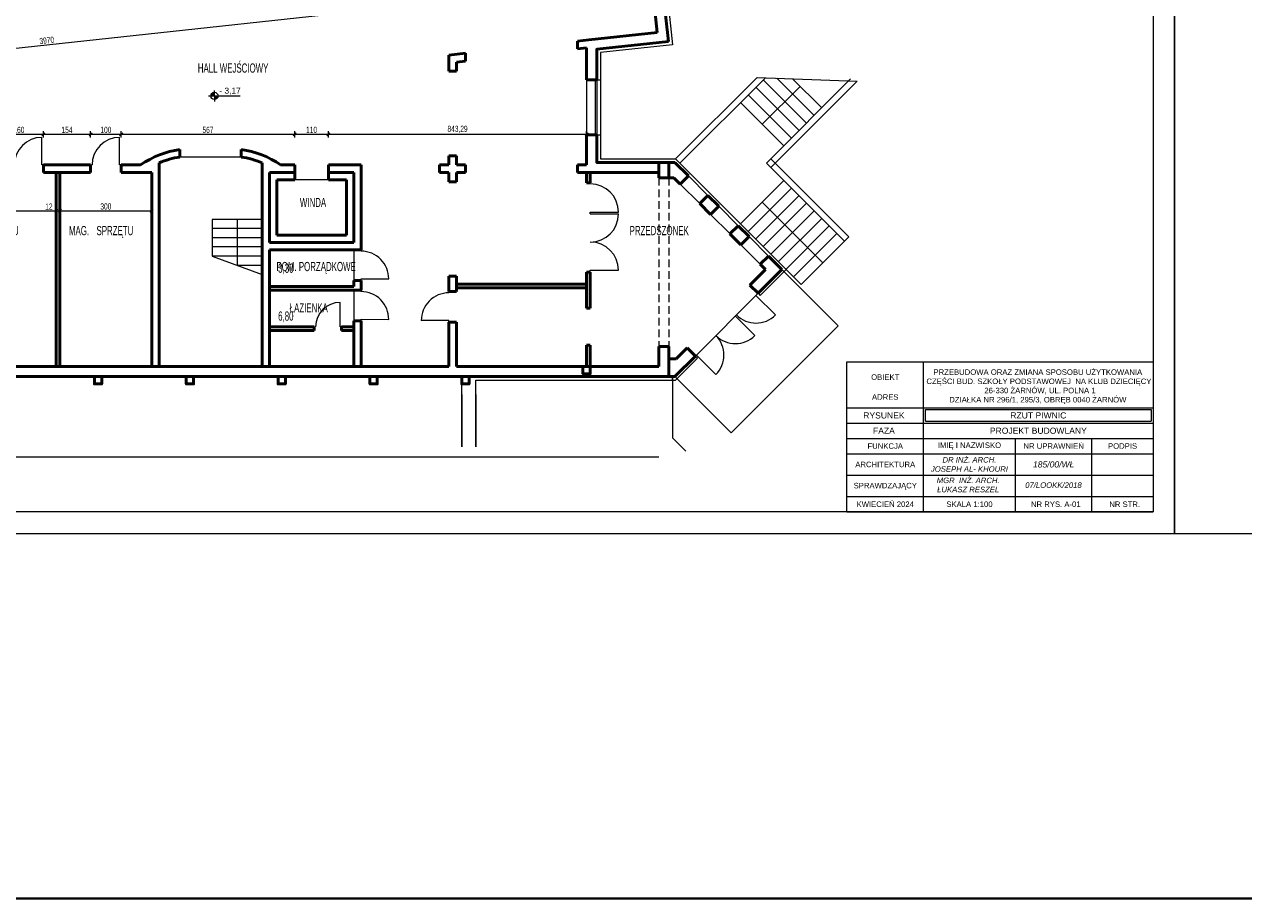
# Model space of a CAD drawing. Header units: millimetres. Extents: x 72202 to 304796, y 21658 to 519946.
# Tile 100 of 139: x 203697 to 207679, y 219413 to 222268. Entities that reach past the tile are written whole.
import ezdxf

# ---------------------------------------------------------------- set-up
doc = ezdxf.new("R2010")
doc.units = ezdxf.units.MM
doc.linetypes.add('DASHED', pattern=[19.05, 12.7, -6.35])
doc.layers.get('0').update_dxf_attribs({"color": 253})
doc.layers.get('Defpoints').update_dxf_attribs({"color": 253})
for name, color, linetype, lineweight in [('linia - gruba - projektowana', 253, 'Continuous', 50), ('LINIA CIENKA', 7, 'Continuous', 13), ('LINIA WYMIAROWANIE', 253, 'Continuous', 9), ('OPISY', 253, 'Continuous', 9)]:
    doc.layers.add(name, color=color, linetype=linetype, lineweight=lineweight)
doc.layers.add('LINIA-NIE DRUKOWAĆ', color=253, linetype='Continuous', lineweight=20, plot=False)
doc.styles.add('simplex', font='arial.ttf')
doc.styles.get("Standard").update_dxf_attribs({"font": 'ARIALN.TTF', "width": 0.75})
doc.dimstyles.new('sebek100', dxfattribs={"dimtxt": 17, "dimasz": 10, "dimexe": 10, "dimexo": 20, "dimgap": 4, "dimtad": 1, "dimrnd": 0.5, "dimtxsty": 'Standard', "dimblk": 'OBLIQUE', "dimcen": 8, "dimclre": 1, "dimazin": 0, "dimtm": 1e-09, "dimtfac": 1, "dimtix": 1, "dimtmove": 1, "dimatfit": 3, "dimldrblk": 'zas', "dimfxl": 10, "dimfxlon": 1, "dimtolj": 2, "dimlwd": -1, "dimlwe": -1, "dimarcsym": 0})

# ---------------------------------------------------------------- blocks, each defined once
blk = doc.blocks.new('_Oblique')
at = {"color": 0, "linetype": 'ByBlock', "lineweight": -2}
blk.add_line((-0.5, -0.5), (0.5, 0.5), dxfattribs=at)
blk = doc.blocks.new('*D270')
at = {"layer": 'Defpoints', "color": 0, "lineweight": -3, "ltscale": 4, "transparency": 16777216}
for p in [(203349.3, 221753.4), (203800.8, 221750.4), (203800.8, 221658.8)]:
    blk.add_point(p, dxfattribs=at)
at = {"layer": 'LINIA WYMIAROWANIE', "ltscale": 4, "transparency": 16777216}
for p, q in [((203349.3, 221668.8), (203349.3, 221648.8)), ((203800.8, 221668.8), (203800.8, 221648.8))]:
    blk.add_line(p, q, dxfattribs=at)
at = {"layer": 'LINIA WYMIAROWANIE', "color": 0, "ltscale": 4, "transparency": 16777216}
blk.add_line((203349.3, 221658.8), (203800.8, 221658.8), dxfattribs=at)
at = {"layer": 'LINIA WYMIAROWANIE', "color": 0, "ltscale": 4, "transparency": 16777216, "xscale": 10, "yscale": 10, "zscale": 10, "rotation": 180}
blk.add_blockref('_Oblique', (203349.3, 221658.8), dxfattribs=at)
at = {"layer": 'LINIA WYMIAROWANIE', "color": 0, "ltscale": 4, "transparency": 16777216, "xscale": 10, "yscale": 10, "zscale": 10}
blk.add_blockref('_Oblique', (203800.8, 221658.8), dxfattribs=at)
at = {"layer": 'LINIA WYMIAROWANIE', "color": 0, "lineweight": -3, "ltscale": 4, "transparency": 16777216, "insert": (203575, 221674.9), "char_height": 20, "attachment_point": 5, "bg_fill": 3, "box_fill_scale": 1.1, "bg_fill_color": 256, "bg_fill_true_color": 13158600, "bg_fill_transparency": 0}
blk.add_mtext('\\A2;451,5', dxfattribs=at)
blk = doc.blocks.new('zas')
blk = doc.blocks.new('*D271')
at = {"layer": 'Defpoints', "color": 0, "lineweight": -3, "ltscale": 4, "transparency": 16777216}
for p in [(203800.8, 221750.4), (203812.8, 221760.3), (203812.8, 221658.8)]:
    blk.add_point(p, dxfattribs=at)
at = {"layer": 'LINIA WYMIAROWANIE', "color": 0, "ltscale": 4, "transparency": 16777216}
for p, q in [((203764.6, 221658.8), (203800.8, 221658.8)), ((203800.8, 221658.8), (203812.8, 221658.8))]:
    blk.add_line(p, q, dxfattribs=at)
at = {"layer": 'LINIA WYMIAROWANIE', "ltscale": 4, "transparency": 16777216}
for p, q in [((203800.8, 221668.8), (203800.8, 221648.8)), ((203812.8, 221668.8), (203812.8, 221648.8))]:
    blk.add_line(p, q, dxfattribs=at)
at = {"layer": 'LINIA WYMIAROWANIE', "color": 0, "lineweight": -3, "ltscale": 4, "transparency": 16777216, "insert": (203776.8, 221672.9), "char_height": 20, "attachment_point": 5, "bg_fill": 3, "box_fill_scale": 1.1, "bg_fill_color": 256, "bg_fill_true_color": 13158600, "bg_fill_transparency": 0}
blk.add_mtext('\\A2;12', dxfattribs=at)
at = {"layer": 'LINIA WYMIAROWANIE', "color": 0, "ltscale": 4, "transparency": 16777216, "xscale": 10, "yscale": 10, "zscale": 10, "rotation": 180}
blk.add_blockref('_Oblique', (203800.8, 221658.8), dxfattribs=at)
at = {"layer": 'LINIA WYMIAROWANIE', "color": 0, "ltscale": 4, "transparency": 16777216, "xscale": 10, "yscale": 10, "zscale": 10}
blk.add_blockref('_Oblique', (203812.8, 221658.8), dxfattribs=at)
blk = doc.blocks.new('*D272')
at = {"layer": 'Defpoints', "color": 0, "lineweight": -3, "ltscale": 4, "transparency": 16777216}
for p in [(203812.8, 221760.3), (204112.8, 221757.5), (204112.8, 221658.8)]:
    blk.add_point(p, dxfattribs=at)
at = {"layer": 'LINIA WYMIAROWANIE', "ltscale": 4, "transparency": 16777216}
for p, q in [((203812.8, 221668.8), (203812.8, 221648.8)), ((204112.8, 221668.8), (204112.8, 221648.8))]:
    blk.add_line(p, q, dxfattribs=at)
at = {"layer": 'LINIA WYMIAROWANIE', "color": 0, "ltscale": 4, "transparency": 16777216}
blk.add_line((203812.8, 221658.8), (204112.8, 221658.8), dxfattribs=at)
at = {"layer": 'LINIA WYMIAROWANIE', "color": 0, "ltscale": 4, "transparency": 16777216, "xscale": 10, "yscale": 10, "zscale": 10, "rotation": 180}
blk.add_blockref('_Oblique', (203812.8, 221658.8), dxfattribs=at)
at = {"layer": 'LINIA WYMIAROWANIE', "color": 0, "ltscale": 4, "transparency": 16777216, "xscale": 10, "yscale": 10, "zscale": 10}
blk.add_blockref('_Oblique', (204112.8, 221658.8), dxfattribs=at)
at = {"layer": 'LINIA WYMIAROWANIE', "color": 0, "lineweight": -3, "ltscale": 4, "transparency": 16777216, "insert": (203962.8, 221673.1), "char_height": 20, "attachment_point": 5, "bg_fill": 3, "box_fill_scale": 1.1, "bg_fill_color": 256, "bg_fill_true_color": 13158600, "bg_fill_transparency": 0}
blk.add_mtext('\\A2;300', dxfattribs=at)
blk = doc.blocks.new('*D279')
at = {"layer": 'Defpoints', "color": 0, "lineweight": -3, "ltscale": 4, "transparency": 16777216}
for p in [(203758.8, 221908.8), (203598.8, 221796.3), (203758.8, 221796.3)]:
    blk.add_point(p, dxfattribs=at)
at = {"layer": 'LINIA WYMIAROWANIE', "ltscale": 4, "transparency": 16777216}
for p, q in [((203598.8, 221898.8), (203598.8, 221918.8)), ((203758.8, 221898.8), (203758.8, 221918.8))]:
    blk.add_line(p, q, dxfattribs=at)
at = {"layer": 'LINIA WYMIAROWANIE', "color": 0, "ltscale": 4, "transparency": 16777216}
blk.add_line((203598.8, 221908.8), (203758.8, 221908.8), dxfattribs=at)
at = {"layer": 'LINIA WYMIAROWANIE', "color": 0, "ltscale": 4, "transparency": 16777216, "xscale": 10, "yscale": 10, "zscale": 10, "rotation": 180}
blk.add_blockref('_Oblique', (203598.8, 221908.8), dxfattribs=at)
at = {"layer": 'LINIA WYMIAROWANIE', "color": 0, "ltscale": 4, "transparency": 16777216, "xscale": 10, "yscale": 10, "zscale": 10}
blk.add_blockref('_Oblique', (203758.8, 221908.8), dxfattribs=at)
at = {"layer": 'LINIA WYMIAROWANIE', "color": 0, "lineweight": -3, "ltscale": 4, "transparency": 16777216, "insert": (203678.8, 221923.1), "char_height": 20, "attachment_point": 5, "bg_fill": 3, "box_fill_scale": 1.1, "bg_fill_color": 256, "bg_fill_true_color": 13158600, "bg_fill_transparency": 0}
blk.add_mtext('\\A2;160', dxfattribs=at)
blk = doc.blocks.new('*D280')
at = {"layer": 'Defpoints', "color": 0, "lineweight": -3, "ltscale": 4, "transparency": 16777216}
for p in [(203912.8, 221908.8), (203758.8, 221796.3), (203912.8, 221796.3)]:
    blk.add_point(p, dxfattribs=at)
at = {"layer": 'LINIA WYMIAROWANIE', "ltscale": 4, "transparency": 16777216}
for p, q in [((203758.8, 221898.8), (203758.8, 221918.8)), ((203912.8, 221898.8), (203912.8, 221918.8))]:
    blk.add_line(p, q, dxfattribs=at)
at = {"layer": 'LINIA WYMIAROWANIE', "color": 0, "ltscale": 4, "transparency": 16777216}
blk.add_line((203758.8, 221908.8), (203912.8, 221908.8), dxfattribs=at)
at = {"layer": 'LINIA WYMIAROWANIE', "color": 0, "ltscale": 4, "transparency": 16777216, "xscale": 10, "yscale": 10, "zscale": 10, "rotation": 180}
blk.add_blockref('_Oblique', (203758.8, 221908.8), dxfattribs=at)
at = {"layer": 'LINIA WYMIAROWANIE', "color": 0, "ltscale": 4, "transparency": 16777216, "xscale": 10, "yscale": 10, "zscale": 10}
blk.add_blockref('_Oblique', (203912.8, 221908.8), dxfattribs=at)
at = {"layer": 'LINIA WYMIAROWANIE', "color": 0, "lineweight": -3, "ltscale": 4, "transparency": 16777216, "insert": (203835.8, 221923.1), "char_height": 20, "attachment_point": 5, "bg_fill": 3, "box_fill_scale": 1.1, "bg_fill_color": 256, "bg_fill_true_color": 13158600, "bg_fill_transparency": 0}
blk.add_mtext('\\A2;154', dxfattribs=at)
blk = doc.blocks.new('*D281')
at = {"layer": 'Defpoints', "color": 0, "lineweight": -3, "ltscale": 4, "transparency": 16777216}
for p in [(204012.8, 221908.8), (203912.8, 221796.3), (204012.8, 221796.3)]:
    blk.add_point(p, dxfattribs=at)
at = {"layer": 'LINIA WYMIAROWANIE', "ltscale": 4, "transparency": 16777216}
for p, q in [((203912.8, 221898.8), (203912.8, 221918.8)), ((204012.8, 221898.8), (204012.8, 221918.8))]:
    blk.add_line(p, q, dxfattribs=at)
at = {"layer": 'LINIA WYMIAROWANIE', "color": 0, "ltscale": 4, "transparency": 16777216}
blk.add_line((203912.8, 221908.8), (204012.8, 221908.8), dxfattribs=at)
at = {"layer": 'LINIA WYMIAROWANIE', "color": 0, "ltscale": 4, "transparency": 16777216, "xscale": 10, "yscale": 10, "zscale": 10, "rotation": 180}
blk.add_blockref('_Oblique', (203912.8, 221908.8), dxfattribs=at)
at = {"layer": 'LINIA WYMIAROWANIE', "color": 0, "ltscale": 4, "transparency": 16777216, "xscale": 10, "yscale": 10, "zscale": 10}
blk.add_blockref('_Oblique', (204012.8, 221908.8), dxfattribs=at)
at = {"layer": 'LINIA WYMIAROWANIE', "color": 0, "lineweight": -3, "ltscale": 4, "transparency": 16777216, "insert": (203962.8, 221923.1), "char_height": 20, "attachment_point": 5, "bg_fill": 3, "box_fill_scale": 1.1, "bg_fill_color": 256, "bg_fill_true_color": 13158600, "bg_fill_transparency": 0}
blk.add_mtext('\\A2;100', dxfattribs=at)
blk = doc.blocks.new('*D282')
at = {"layer": 'Defpoints', "color": 0, "lineweight": -3, "ltscale": 4, "transparency": 16777216}
for p in [(204579.8, 221908.8), (204012.8, 221796.3), (204579.8, 221797.6)]:
    blk.add_point(p, dxfattribs=at)
at = {"layer": 'LINIA WYMIAROWANIE', "ltscale": 4, "transparency": 16777216}
for p, q in [((204012.8, 221898.8), (204012.8, 221918.8)), ((204579.8, 221898.8), (204579.8, 221918.8))]:
    blk.add_line(p, q, dxfattribs=at)
at = {"layer": 'LINIA WYMIAROWANIE', "color": 0, "ltscale": 4, "transparency": 16777216}
blk.add_line((204012.8, 221908.8), (204579.8, 221908.8), dxfattribs=at)
at = {"layer": 'LINIA WYMIAROWANIE', "color": 0, "ltscale": 4, "transparency": 16777216, "xscale": 10, "yscale": 10, "zscale": 10, "rotation": 180}
blk.add_blockref('_Oblique', (204012.8, 221908.8), dxfattribs=at)
at = {"layer": 'LINIA WYMIAROWANIE', "color": 0, "ltscale": 4, "transparency": 16777216, "xscale": 10, "yscale": 10, "zscale": 10}
blk.add_blockref('_Oblique', (204579.8, 221908.8), dxfattribs=at)
at = {"layer": 'LINIA WYMIAROWANIE', "color": 0, "lineweight": -3, "ltscale": 4, "transparency": 16777216, "insert": (204296.3, 221923.1), "char_height": 20, "attachment_point": 5, "bg_fill": 3, "box_fill_scale": 1.1, "bg_fill_color": 256, "bg_fill_true_color": 13158600, "bg_fill_transparency": 0}
blk.add_mtext('\\A2;567', dxfattribs=at)
blk = doc.blocks.new('*D283')
at = {"layer": 'Defpoints', "color": 0, "lineweight": -3, "ltscale": 4, "transparency": 16777216}
for p in [(204689.8, 221908.8), (204689.8, 221808.8), (204579.8, 221797.6)]:
    blk.add_point(p, dxfattribs=at)
at = {"layer": 'LINIA WYMIAROWANIE', "ltscale": 4, "transparency": 16777216}
for p, q in [((204579.8, 221898.8), (204579.8, 221918.8)), ((204689.8, 221898.8), (204689.8, 221918.8))]:
    blk.add_line(p, q, dxfattribs=at)
at = {"layer": 'LINIA WYMIAROWANIE', "color": 0, "ltscale": 4, "transparency": 16777216}
blk.add_line((204579.8, 221908.8), (204689.8, 221908.8), dxfattribs=at)
at = {"layer": 'LINIA WYMIAROWANIE', "color": 0, "ltscale": 4, "transparency": 16777216, "xscale": 10, "yscale": 10, "zscale": 10, "rotation": 180}
blk.add_blockref('_Oblique', (204579.8, 221908.8), dxfattribs=at)
at = {"layer": 'LINIA WYMIAROWANIE', "color": 0, "ltscale": 4, "transparency": 16777216, "xscale": 10, "yscale": 10, "zscale": 10}
blk.add_blockref('_Oblique', (204689.8, 221908.8), dxfattribs=at)
at = {"layer": 'LINIA WYMIAROWANIE', "color": 0, "lineweight": -3, "ltscale": 4, "transparency": 16777216, "insert": (204634.8, 221923.1), "char_height": 20, "attachment_point": 5, "bg_fill": 3, "box_fill_scale": 1.1, "bg_fill_color": 256, "bg_fill_true_color": 13158600, "bg_fill_transparency": 0}
blk.add_mtext('\\A2;110', dxfattribs=at)
blk = doc.blocks.new('*D284')
at = {"layer": 'Defpoints', "color": 0, "lineweight": -3, "ltscale": 4, "transparency": 16777216}
for p in [(205533.1, 221908.8), (205533.1, 221875.6), (204689.8, 221808.8)]:
    blk.add_point(p, dxfattribs=at)
at = {"layer": 'LINIA WYMIAROWANIE', "ltscale": 4, "transparency": 16777216}
for p, q in [((204689.8, 221898.8), (204689.8, 221918.8)), ((205533.1, 221898.8), (205533.1, 221918.8))]:
    blk.add_line(p, q, dxfattribs=at)
at = {"layer": 'LINIA WYMIAROWANIE', "color": 0, "ltscale": 4, "transparency": 16777216}
blk.add_line((204689.8, 221908.8), (205533.1, 221908.8), dxfattribs=at)
at = {"layer": 'LINIA WYMIAROWANIE', "color": 0, "ltscale": 4, "transparency": 16777216, "xscale": 10, "yscale": 10, "zscale": 10, "rotation": 180}
blk.add_blockref('_Oblique', (204689.8, 221908.8), dxfattribs=at)
at = {"layer": 'LINIA WYMIAROWANIE', "color": 0, "ltscale": 4, "transparency": 16777216, "xscale": 10, "yscale": 10, "zscale": 10}
blk.add_blockref('_Oblique', (205533.1, 221908.8), dxfattribs=at)
at = {"layer": 'LINIA WYMIAROWANIE', "color": 0, "lineweight": -3, "ltscale": 4, "transparency": 16777216, "insert": (205111.4, 221924.9), "char_height": 20, "attachment_point": 5, "bg_fill": 3, "box_fill_scale": 1.1, "bg_fill_color": 256, "bg_fill_true_color": 13158600, "bg_fill_transparency": 0}
blk.add_mtext('\\A2;843,29', dxfattribs=at)
blk = doc.blocks.new('*D285')
at = {"layer": 'Defpoints', "color": 0, "lineweight": -3, "ltscale": 4, "transparency": 16777216}
for p in [(205734.2, 222514.4), (205745, 222415), (201786.8, 222086.8)]:
    blk.add_point(p, dxfattribs=at)
at = {"layer": 'LINIA WYMIAROWANIE', "color": 0, "ltscale": 4, "transparency": 16777216}
blk.add_line((201797.6, 221987.4), (205745, 222415), dxfattribs=at)
at = {"layer": 'LINIA WYMIAROWANIE', "ltscale": 4, "transparency": 16777216}
for p, q in [((205743.9, 222424.9), (205746.1, 222405.1)), ((201796.5, 221997.4), (201798.6, 221977.5))]:
    blk.add_line(p, q, dxfattribs=at)
at = {"layer": 'LINIA WYMIAROWANIE', "color": 0, "ltscale": 4, "transparency": 16777216, "xscale": 10, "yscale": 10, "zscale": 10}
for p, rotation in [((205745, 222415), 6.182017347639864), ((201797.6, 221987.4), 186.1820173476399)]:
    blk.add_blockref('_Oblique', p, dxfattribs=dict(at, rotation=rotation))
at = {"layer": 'LINIA WYMIAROWANIE', "color": 0, "lineweight": -3, "ltscale": 4, "transparency": 16777216, "insert": (203769.8, 222215.3), "char_height": 20, "attachment_point": 5, "rotation": 6.182, "bg_fill": 3, "box_fill_scale": 1.1, "bg_fill_color": 256, "bg_fill_true_color": 13158600, "bg_fill_transparency": 0}
blk.add_mtext('\\A2;3970', dxfattribs=at)

msp = doc.modelspace()

# ---------------------------------------------------------------- linework, layer by layer
at = {"layer": 'linia - gruba - projektowana'}
for p, q in [((205692.638, 223204.949), (205800.217, 222211.758)), ((205734.241, 222514.414), (205763.855, 222241.013)), ((205540.164, 222216.783), (205763.855, 222241.013)), ((205503.08, 222212.766), (205540.164, 222216.783)), ((205503.08, 222187.62), (205503.08, 222212.766)), ((205082.839, 222167.247), (205137.839, 222173.204)), ((205082.839, 222167.247), (205082.839, 222114.809)), ((205137.839, 222148.058), (205137.839, 222173.204)), ((205503.08, 222187.62), (205533.08, 222190.869)), ((205533.08, 222190.869), (205533.08, 222087.082)), ((205107.839, 222144.809), (205137.839, 222148.058)), ((205107.839, 222114.809), (205107.839, 222144.809)), ((205082.839, 222114.809), (205107.839, 222114.809)), ((205566.08, 222087.082), (205533.08, 222087.082)), ((205533.08, 221907.082), (205533.08, 221808.846)), ((205566.08, 221907.082), (205533.08, 221907.082)), ((204204.792, 221858.846), (204204.792, 221834.606)), ((204404.792, 221858.846), (204404.792, 221834.606)), ((203758.792, 221808.846), (203912.792, 221808.846)), ((203758.792, 221783.846), (203758.792, 221808.846)), ((203912.792, 221783.846), (203912.792, 221808.846)), ((204012.792, 221808.846), (204076.292, 221808.846)), ((204012.792, 221783.846), (204012.792, 221808.846)), ((204136.792, 221815.209), (204136.792, 221150.846)), ((204472.792, 221815.209), (204472.792, 221150.846)), ((204533.292, 221808.846), (204579.792, 221808.846)), ((204579.792, 221759.846), (204579.792, 221808.846)), ((204689.792, 221808.846), (204796.792, 221808.846)), ((204689.792, 221759.846), (204689.792, 221808.846)), ((204796.792, 221808.846), (204796.792, 221531.846)), ((205052.839, 221808.846), (205082.839, 221808.846)), ((205052.839, 221783.699), (205052.839, 221808.846)), ((205082.839, 221838.699), (205082.839, 221808.846)), ((205107.839, 221838.699), (205082.839, 221838.699)), ((205107.839, 221808.846), (205107.839, 221838.699)), ((205137.839, 221808.846), (205107.839, 221808.846)), ((205137.839, 221783.699), (205137.839, 221808.846)), ((205533.08, 221808.846), (205503.08, 221808.846)), ((205503.08, 221783.699), (205503.08, 221808.846)), ((205768.44, 221766.846), (205768.44, 221816.846)), ((205801.44, 221816.846), (205801.44, 221767.721)), ((205821.44, 221816.846), (205801.44, 221816.846)), ((205865.47, 221772.816), (205821.44, 221816.846)), ((203758.792, 221783.846), (203912.792, 221783.846)), ((203800.792, 221150.846), (203800.792, 221783.846)), ((203812.792, 221150.846), (203812.792, 221783.846)), ((204012.792, 221783.846), (204112.792, 221783.846)), ((204112.792, 221783.846), (204112.792, 221150.846)), ((204496.792, 221783.846), (204579.792, 221783.846)), ((204496.792, 221783.846), (204496.792, 221555.846)), ((204689.792, 221783.846), (204772.792, 221783.846)), ((204772.792, 221783.846), (204772.792, 221555.846)), ((205082.839, 221783.846), (205052.839, 221783.846)), ((205082.839, 221783.846), (205082.839, 221753.846)), ((205107.839, 221783.846), (205137.839, 221783.846)), ((205503.08, 221783.846), (205768.44, 221783.846)), ((205533.08, 221783.846), (205533.08, 221749.846)), ((205545.08, 221783.846), (205545.08, 221749.846)), ((205801.44, 221766.846), (205768.44, 221766.846)), ((205801.44, 221766.846), (205817.7, 221766.846)), ((205838.599, 221745.946), (205817.7, 221766.846)), ((205838.599, 221745.946), (205865.47, 221772.816)), ((204520.792, 221759.846), (204579.792, 221759.846)), ((204520.792, 221759.846), (204520.792, 221579.846)), ((204689.792, 221759.846), (204748.792, 221759.846)), ((204748.792, 221759.846), (204748.792, 221579.846)), ((205107.839, 221753.846), (205082.839, 221753.846)), ((205533.08, 221749.846), (205545.08, 221749.846)), ((205902.239, 221682.306), (205929.109, 221709.176)), ((205937.594, 221646.951), (205902.239, 221682.306)), ((205964.464, 221673.821), (205929.109, 221709.176)), ((205937.594, 221646.951), (205964.464, 221673.821)), ((206001.234, 221583.311), (206028.104, 221610.181)), ((206063.459, 221574.826), (206028.104, 221610.181)), ((204520.792, 221579.846), (204748.792, 221579.846)), ((206036.589, 221547.956), (206001.234, 221583.311)), ((206036.589, 221547.956), (206063.459, 221574.826)), ((204496.792, 221555.846), (204772.792, 221555.846)), ((204496.792, 221531.846), (204796.792, 221531.846)), ((204496.792, 221531.846), (204496.792, 221150.846)), ((206100.229, 221484.316), (206127.099, 221511.186)), ((206117.2, 221467.346), (206100.229, 221484.316)), ((206170.94, 221467.346), (206127.099, 221511.186)), ((205082.839, 221445.846), (205082.839, 221395.846)), ((205107.839, 221445.846), (205082.839, 221445.846)), ((205533.08, 221458.846), (205545.08, 221458.846)), ((205533.08, 221458.846), (205533.08, 221340.846)), ((205545.08, 221458.846), (205545.08, 221340.846)), ((206066.288, 221416.434), (206117.2, 221467.346)), ((206093.158, 221389.564), (206170.94, 221467.346)), ((204496.792, 221411.846), (204772.792, 221411.846)), ((204772.792, 221431.846), (204796.792, 221431.846)), ((204772.792, 221431.846), (204772.792, 221411.846)), ((204796.792, 221431.846), (204796.792, 221399.846)), ((205107.839, 221419.846), (205533.08, 221419.846)), ((205107.839, 221407.846), (205533.08, 221407.846)), ((206093.158, 221389.564), (206066.288, 221416.434)), ((204496.792, 221399.846), (204796.792, 221399.846)), ((205107.839, 221395.846), (205082.839, 221395.846)), ((205533.08, 221340.846), (205545.08, 221340.846)), ((204772.792, 221299.846), (204772.792, 221150.846)), ((204772.792, 221299.846), (204796.792, 221299.846)), ((204796.792, 221299.846), (204796.792, 221150.846)), ((205082.839, 221295.846), (205082.839, 221150.846)), ((205107.839, 221295.846), (205082.839, 221295.846)), ((204496.792, 221279.846), (204642.792, 221279.846)), ((204496.792, 221267.846), (204642.792, 221267.846)), ((204642.792, 221279.846), (204642.792, 221267.846)), ((204732.792, 221279.846), (204732.792, 221267.846)), ((204732.792, 221279.846), (204772.792, 221279.846)), ((204732.792, 221267.846), (204772.792, 221267.846)), ((205533.08, 221220.846), (205545.08, 221220.846)), ((205533.08, 221220.846), (205533.08, 221150.846)), ((205545.08, 221220.846), (205545.08, 221150.846)), ((205768.44, 221216.096), (205768.44, 221150.846)), ((205801.44, 221216.096), (205768.44, 221216.096)), ((205801.44, 221216.096), (205801.44, 221117.846)), ((205825.7, 221175.846), (205861.227, 221211.373)), ((205888.097, 221184.503), (205861.227, 221211.373)), ((205801.44, 221175.846), (205825.7, 221175.846)), ((205821.44, 221117.846), (205888.097, 221184.503)), ((203100.292, 221150.846), (205082.839, 221150.846)), ((205107.839, 221150.846), (205768.44, 221150.846)), ((203100.292, 221117.846), (204932.445, 221117.846)), ((204932.445, 221117.846), (205801.44, 221117.846)), ((205801.44, 221117.846), (205821.44, 221117.846))]:
    msp.add_line(p, q, dxfattribs=at)
for points in [[(205800.217, 222211.758), (205566.08, 222186.397), (205566.08, 222087.082)], [(205566.08, 221907.082), (205566.08, 221816.846), (205801.44, 221816.846)], [(205107.839, 221753.846), (205107.839, 221783.846)], [(205107.839, 221395.846), (205107.839, 221445.846)], [(205107.839, 221150.846), (205107.839, 221295.846)]]:
    msp.add_lwpolyline(points, dxfattribs=at)
for points in [[(205521.08, 221150.846), (205545.08, 221150.846), (205545.08, 221126.846), (205521.08, 221126.846)], [(203925.292, 221117.846), (203949.292, 221117.846), (203949.292, 221093.846), (203925.292, 221093.846)], [(204225.292, 221117.846), (204249.292, 221117.846), (204249.292, 221093.846), (204225.292, 221093.846)], [(204525.292, 221117.846), (204549.292, 221117.846), (204549.292, 221093.846), (204525.292, 221093.846)], [(204825.292, 221117.846), (204849.292, 221117.846), (204849.292, 221093.846), (204825.292, 221093.846)], [(205125.292, 221117.846), (205149.292, 221117.846), (205149.292, 221093.846), (205125.292, 221093.846)]]:
    msp.add_lwpolyline(points, close=True, dxfattribs=at)
for centre, radius, start, end in [((204244.33, 221567.112), 294.4, 97.718015, 124.804511), ((204365.255, 221567.112), 294.4, 55.195489, 82.281985), ((204244.33, 221567.112), 270.4, 98.407798, 113.434263), ((204365.255, 221567.112), 270.4, 66.565737, 81.592202)]:
    msp.add_arc(centre, radius, start, end, dxfattribs=at)
at = {"layer": 'LINIA CIENKA'}
for p, q in [((205703.276, 223218.171), (205813.44, 222201.12)), ((205813.44, 222201.12), (205578.08, 222175.627)), ((205578.08, 222175.627), (205578.08, 221828.846)), ((205533.08, 222087.082), (205533.08, 221912.633)), ((205561.08, 222087.082), (205561.08, 221907.082)), ((205566.08, 222087.082), (205566.08, 221907.082)), ((205566.08, 222087.082), (205578.08, 222087.082)), ((205823.582, 221828.846), (206089.433, 222094.696)), ((205837.724, 221814.703), (206116.683, 222093.662)), ((206089.433, 222094.696), (206416.437, 222082.289)), ((206120.567, 221814.703), (206395.292, 222089.429)), ((206134.709, 221800.561), (206416.437, 222082.289)), ((206106.425, 221941.983), (206230.804, 222065.091)), ((203753.792, 221808.846), (203753.792, 221898.846)), ((204007.792, 221808.846), (204007.792, 221898.846)), ((205533.08, 221912.633), (205533.08, 221907.082)), ((205566.08, 221907.082), (205578.08, 221907.082)), ((203758.792, 221808.846), (203753.792, 221808.846)), ((203912.792, 221808.846), (203917.792, 221808.846)), ((204012.792, 221808.846), (204007.792, 221808.846)), ((205578.08, 221828.846), (205823.582, 221828.846)), ((205823.582, 221828.846), (206185.082, 221467.346)), ((206120.567, 221814.703), (206375.125, 221560.145)), ((205865.47, 221772.816), (205929.109, 221709.176)), ((205545.08, 221746.846), (205545.08, 221749.846)), ((205838.615, 221745.961), (205902.255, 221682.322)), ((206177.135, 221758.135), (206035.714, 221616.714)), ((206201.884, 221733.386), (206060.463, 221591.965)), ((206226.633, 221708.637), (206085.211, 221567.216)), ((206251.381, 221683.889), (206109.96, 221542.467)), ((205545.08, 221648.846), (205545.08, 221654.846)), ((205545.08, 221654.846), (205637.08, 221654.846)), ((205545.08, 221648.846), (205637.08, 221648.846)), ((205937.61, 221646.966), (206001.25, 221583.327)), ((205964.464, 221673.821), (206028.104, 221610.181)), ((206276.13, 221659.14), (206134.709, 221517.719)), ((204309.792, 221630.846), (204309.792, 221510.846)), ((204472.792, 221630.846), (204309.792, 221630.846)), ((204391.292, 221630.846), (204391.292, 221480.846)), ((206300.879, 221634.391), (206159.458, 221492.97)), ((206325.628, 221609.642), (206184.206, 221468.221)), ((204472.792, 221600.846), (204309.792, 221600.846)), ((204472.792, 221570.846), (204309.792, 221570.846)), ((206063.459, 221574.826), (206127.099, 221511.186)), ((206350.376, 221584.894), (206208.955, 221443.472)), ((204472.792, 221540.846), (204309.792, 221540.846)), ((204796.792, 221531.846), (204796.792, 221526.846)), ((206036.605, 221547.971), (206100.245, 221484.332)), ((204472.792, 221510.846), (204309.792, 221510.846)), ((204309.792, 221510.846), (204472.792, 221450.846)), ((204472.792, 221480.846), (204391.292, 221480.846)), ((205545.08, 221458.846), (205545.08, 221464.846)), ((205545.08, 221464.846), (205637.08, 221464.846)), ((206185.082, 221467.346), (206100.229, 221382.493)), ((206233.704, 221418.724), (206185.082, 221467.346)), ((204796.792, 221431.846), (204796.792, 221436.846)), ((204796.792, 221436.846), (204886.791, 221436.425)), ((204796.792, 221399.846), (204796.792, 221394.846)), ((205082.839, 221395.846), (205082.839, 221390.846)), ((205888.097, 221184.503), (206093.158, 221389.564)), ((206086.087, 221382.493), (206149.726, 221318.853)), ((206093.158, 221389.564), (206100.229, 221382.493)), ((204727.792, 221279.846), (204727.792, 221359.846)), ((204796.792, 221299.846), (204796.792, 221304.846)), ((204796.792, 221304.846), (204886.791, 221304.425)), ((205082.839, 221300.846), (204992.84, 221300.425)), ((205082.839, 221295.846), (205082.839, 221300.846)), ((206018.912, 221315.318), (206082.551, 221251.678)), ((204642.792, 221279.846), (204647.792, 221279.846)), ((204732.792, 221279.846), (204727.792, 221279.846)), ((205895.168, 221177.432), (205823.582, 221105.846)), ((205888.097, 221184.503), (205895.168, 221177.432)), ((205891.632, 221188.038), (205955.272, 221124.399)), ((206383.292, 221165.846), (207383.292, 221165.846)), ((205125.292, 220888.846), (205125.292, 221105.846)), ((205171.44, 221105.846), (205823.582, 221105.846)), ((205171.44, 220888.846), (205171.44, 221105.846)), ((205813.44, 221117.846), (205813.44, 220917.846)), ((205125.292, 221058.815), (205125.292, 220888.846)), ((205171.44, 221058.815), (205171.44, 220888.846)), ((205171.44, 221053.815), (205171.44, 221058.815)), ((205171.44, 221058.815), (205171.44, 221053.815)), ((205857.47, 220873.816), (205813.44, 220917.846))]:
    msp.add_line(p, q, dxfattribs=at)
at = {"layer": 'LINIA CIENKA', "linetype": 'DASHED', "ltscale": 2}
for p, q in [((205768.44, 221766.846), (205768.44, 221216.096)), ((205801.44, 221766.846), (205801.44, 221216.096))]:
    msp.add_line(p, q, dxfattribs=at)
at = {"layer": 'LINIA CIENKA'}
msp.add_lwpolyline([(200853.292, 220675.846), (200853.292, 223503.294), (207383.292, 223503.294), (207383.292, 220675.846)], close=True, dxfattribs=at)
for points in [[(206251.381, 221945.518), (206109.96, 222086.94)], [(206276.13, 221970.267), (206154.156, 222092.241)], [(206300.879, 221995.016), (206205.606, 222090.289)], [(206226.633, 221920.769), (206085.211, 222062.191)], [(206177.135, 221871.272), (206035.714, 222012.693)], [(206201.884, 221896.021), (206060.463, 222037.442)], [(206134.709, 221828.846), (206389.267, 221574.287), (206233.704, 221418.724)], [(206304.414, 221489.434), (206106.425, 221687.424)], [(206170.94, 221467.346), (206354.787, 221283.498), (206005.287, 220933.998), (205821.44, 221117.846)]]:
    msp.add_lwpolyline(points, dxfattribs=at)
for centre, radius, start, end in [((203753.792, 221808.846), 90, 90, 180), ((204007.792, 221808.846), 90, 90, 180), ((205545.08, 221654.846), 92, 0, 90), ((205545.08, 221648.846), 92, 270, 0), ((204796.371, 221436.848), 90.421, 359.731931, 89.733182), ((205545.08, 221464.846), 92, 0, 90), ((204796.371, 221304.848), 90.421, 359.731931, 89.733182), ((205083.26, 221300.848), 90.421, 90.266818, 180.268069), ((204727.792, 221279.846), 80, 90, 180), ((206086.087, 221382.493), 90, 225, 315), ((205891.632, 221188.038), 90, 315, 45), ((206018.912, 221315.318), 90, 225, 315)]:
    msp.add_arc(centre, radius, start, end, dxfattribs=at)
at = {"layer": 'LINIA WYMIAROWANIE', "lineweight": -3, "ltscale": 1.2}
for p, q in [((205107.839, 221838.699), (205082.839, 221838.699)), ((205107.839, 221753.846), (205082.839, 221753.846)), ((205813.44, 221105.846), (205813.44, 221117.846))]:
    msp.add_line(p, q, dxfattribs=at)
at = {"layer": 'LINIA WYMIAROWANIE', "lineweight": 40, "ltscale": 4}
msp.add_lwpolyline([(189252.203, 225352.466), (229379.457, 225352.466), (229379.457, 219413.411), (189252.203, 219413.411)], close=True, dxfattribs=at)
at = {"layer": 'LINIA-NIE DRUKOWAĆ'}
for points in [[(200553.292, 223575.846), (200553.292, 220605.846), (207453.292, 220605.846), (207453.292, 223575.846)], [(207453.292, 223575.846), (207453.292, 220605.846), (211653.292, 220605.846), (211653.292, 223575.846)], [(204748.792, 221759.846), (204520.792, 221759.846), (204520.792, 221579.846), (204748.792, 221579.846)], [(204772.792, 221411.846), (204496.792, 221411.846), (204496.792, 221531.846), (204772.792, 221531.846)], [(204496.792, 221399.846), (204772.792, 221399.846), (204772.792, 221150.846), (204496.792, 221150.846)]]:
    msp.add_lwpolyline(points, close=True, dxfattribs=at)
for points in [[(205503.08, 222187.62), (205533.08, 222190.869)], [(205107.839, 222114.809), (205107.839, 222144.809), (205137.839, 222148.058)], [(204472.792, 221815.209), (204404.792, 221834.606), (204204.792, 221834.606), (204136.792, 221815.209), (204136.792, 221150.846), (204472.792, 221150.846), (204472.792, 221815.209)], [(205137.839, 221808.846), (205107.839, 221808.846)], [(205137.839, 221783.846), (205107.839, 221783.846), (205107.839, 221753.846)], [(202156.649, 220855.846), (205768.44, 220855.846)]]:
    msp.add_lwpolyline(points, dxfattribs=at)
at = {"layer": 'OPISY'}
for p, q in [((206383.292, 220675.846), (206383.292, 221165.846)), ((206633.292, 220675.846), (206633.292, 221165.846)), ((207383.292, 221095.846), (207383.292, 220675.846)), ((206383.292, 221015.846), (207383.292, 221015.846)), ((206639.292, 220971.846), (206639.292, 221009.846)), ((206639.292, 221009.846), (207377.292, 221009.846)), ((207377.292, 221009.846), (207377.292, 220971.846)), ((206383.292, 220965.846), (207383.292, 220965.846)), ((206639.292, 220971.846), (207377.292, 220971.846)), ((206383.292, 220915.846), (207383.292, 220915.846)), ((206933.292, 220675.846), (206933.292, 220915.846)), ((207183.292, 220675.846), (207183.292, 220915.846)), ((206383.292, 220865.846), (207383.292, 220865.846)), ((206383.292, 220795.846), (207383.292, 220795.846)), ((206383.292, 220725.846), (207383.292, 220725.846)), ((206383.292, 220675.846), (207383.292, 220675.846))]:
    msp.add_line(p, q, dxfattribs=at)

# ---------------------------------------------------------------- texts
at = {"layer": 'LINIA-NIE DRUKOWAĆ', "char_height": 30, "width": 125.07, "attachment_point": 1}
for s, insert in [('3,30', (204525.464, 221486.728)), ('6,80', (204525.464, 221330.286))]:
    msp.add_mtext(s, dxfattribs=dict(at, insert=insert))
at = {"layer": 'OPISY', "char_height": 30, "attachment_point": 1}
for s, insert, width in [('\\pi-90,l120,t120;HALL WEJŚCIOWY', (204233.098, 222140.047), 385.25632), ('\\pi-90,l120,t120;WINDA', (204566.459, 221701.289), 385.25632), ('\\pi-90,l120,t120;POM.\\P\\pi0,t0,120;^IGOSPODARCZE', (202212.371, 221609.42), 125.07), ('\\pi-90,l120,t120;POM.\\P\\pi0,t0,120;^IGOSPODARCZE', (202866.638, 221609.42), 125.07), ('\\pi-90,l120,t120;MAG.^ISPRZĘTU', (203437.579, 221609.42), 425.45892), ('\\pi-90,l120,t120;MAG.^ISPRZĘTU', (203812.23, 221609.42), 425.45892), ('\\pi-90,l120,t120;PRZEDSZONEK', (205643.37, 221609.42), 237.09004), ('\\pi-90,l120,t120;POM. PORZĄDKOWE', (204489.934, 221492.065), 345.78163), ('\\pi-90,l120,t120;ŁAZIENKA', (204533.151, 221357.087), 237.09004)]:
    msp.add_mtext(s, dxfattribs=dict(at, insert=insert, width=width))
at = {"layer": 'OPISY', "attachment_point": 5, "style": 'simplex'}
for s, insert, char_height, width in [('OBIEKT', (206508.292, 221115.846), 18, 250), ('\\A1;PRZEBUDOWA ORAZ ZMIANA SPOSOBU UŻYTKOWANIA\\P CZĘŚCI BUD. SZKOŁY PODSTAWOWEJ  NA KLUB DZIECIĘCY  \\P  26-330 ŻARNÓW, UL. POLNA 1\\PDZIAŁKA NR 296/1, 295/3, OBRĘB 0040 ŻARNÓW', (207006.671, 221084.592), 18, 879.64412), ('\\PADRES', (206508.292, 221065.846), 18, 250), ('RYSUNEK', (206503.963, 220990.846), 20, 241.34214), ('RZUT PIWNIC', (207008.292, 220990.846), 20, 738), ('FAZA', (206503.963, 220940.846), 20, 241.34214), ('PROJEKT BUDOWLANY', (207008.292, 220940.846), 20, 738), ('FUNKCJA', (206508.292, 220890.846), 18, 250), ('IMIĘ I NAZWISKO', (206783.292, 220890.846), 18, 300), ('NR UPRAWNIEŃ', (207058.292, 220890.846), 18, 250), ('PODPIS', (207283.292, 220890.846), 18, 200), ('{\\fArial|b0|i1|c238|p34;DR INŻ. ARCH. \\PJOSEPH AL- KHOURI}', (206783.292, 220830.846), 18, 300), ('ARCHITEKTURA', (206508.292, 220830.846), 18, 250), ('{\\fArial|b0|i1|c238|p34;185/00/WŁ}', (207058.292, 220830.846), 20, 250), ('SPRAWDZAJĄCY', (206508.411, 220759.127), 18, 300), ('{\\fArial|b0|i1|c238|p34;MGR  INŻ. ARCH. \\PŁUKASZ RESZEL}', (206779.151, 220763.822), 18, 300), ('{\\fArial|b0|i1|c238|p34;07/LOOKK/2018}', (207057.623, 220763.213), 18, 300), ('KWIECIEŃ 2024', (206508.292, 220700.846), 18, 250), ('SKALA 1:100', (206783.292, 220700.846), 18, 300), ('  NR RYS. A-01', (207058.292, 220700.846), 18, 250), ('  NR STR.', (207283.292, 220700.846), 18, 200)]:
    msp.add_mtext(s, dxfattribs=dict(at, insert=insert, char_height=char_height, width=width))

# ---------------------------------------------------------------- next in the draw order: dimensions: what is measured, and where the dimension line sits
at = {"layer": 'LINIA WYMIAROWANIE', "lineweight": -3, "ltscale": 4}
dim = msp.add_aligned_dim(p1=(201786.792, 222086.837), p2=(205734.241, 222514.414), distance=-100, text='3970', dimstyle='sebek100', override={"dimtxt": 20, "dimrnd": 0, "dimclre": 256, "dimtfill": 1, "dimarcsym": 2}, dxfattribs=at)
dim.commit()
dim.dimension.update_dxf_attribs({"geometry": '*D285', "text_midpoint": (203769.755, 222215.336)})
for base, p1, p2, picture, middle in [((203758.792, 221908.846), (203598.792, 221796.346), (203758.792, 221796.346), '*D279', (203678.792, 221923.057)), ((203800.792, 221658.846), (203349.292, 221753.446), (203800.792, 221750.438), '*D270', (203575.042, 221674.865))]:
    dim = msp.add_linear_dim(base=base, p1=p1, p2=p2, dimstyle='sebek100', override={"dimtxt": 20, "dimrnd": 0, "dimclre": 256, "dimtfill": 1, "dimarcsym": 2}, dxfattribs=at)
    dim.commit()
    dim.dimension.update_dxf_attribs({"geometry": picture, "text_midpoint": middle})

# ---------------------------------------------------------------- next in the draw order: hatches: boundary and pattern name
at = {"layer": 'OPISY'}
h = msp.add_hatch(color=256, dxfattribs=at)
edge = h.paths.add_edge_path()
edge.add_line((204317.21, 222033.979), (204317.21, 222045.934))
edge.add_arc((204317.21, 222033.979), 11.954, 90, 180.185208)
edge.add_line((204305.255, 222033.941), (204317.21, 222033.979))
edge = h.paths.add_edge_path()
edge.add_arc((204317.21, 222033.979), 11.954, 269.966892, 359.748577)
edge.add_line((204329.164, 222033.927), (204317.21, 222033.979))
edge.add_line((204317.21, 222033.979), (204317.203, 222022.025))
h = msp.add_hatch(color=256, dxfattribs=at)
h.paths.add_polyline_path([(204317.21, 222033.979), (204317.21, 222042.483, 0.41421356), (204308.706, 222033.979)])
h.paths.add_polyline_path([(204317.21, 222025.476, 0.41421356), (204325.713, 222033.979), (204317.21, 222033.979)])

# ---------------------------------------------------------------- next in the draw order: linework, layer by layer
for p, q in [((204317.21, 222033.979), (204317.213, 222051.934)), ((204317.21, 222033.935), (204317.21, 222046.69)), ((204298.207, 222033.945), (204401.931, 222033.893)), ((204317.21, 222033.979), (204317.199, 222015.934)), ((204317.21, 222033.935), (204317.21, 222021.18))]:
    msp.add_line(p, q, dxfattribs=at)
msp.add_circle((204317.21, 222033.979), 11.954, dxfattribs=at)

# ---------------------------------------------------------------- next in the draw order: texts
at = {"layer": 'OPISY', "insert": (204333.516, 222061.022), "char_height": 19.5, "width": 125.07, "attachment_point": 1, "style": 'simplex'}
msp.add_mtext('- 3,17', dxfattribs=at)

# ---------------------------------------------------------------- next in the draw order: dimensions: what is measured, and where the dimension line sits
at = {"layer": 'LINIA WYMIAROWANIE', "lineweight": -3, "ltscale": 4}
dim = msp.add_linear_dim(base=(203912.792, 221908.846), p1=(203758.792, 221796.346), p2=(203912.792, 221796.346), dimstyle='sebek100', override={"dimtxt": 20, "dimrnd": 0, "dimclre": 256, "dimtfill": 1, "dimarcsym": 2}, dxfattribs=at)
dim.commit()
dim.dimension.update_dxf_attribs({"geometry": '*D280', "text_midpoint": (203835.792, 221923.057)})
dim = msp.add_linear_dim(base=(203812.792, 221658.846), p1=(203800.792, 221750.438), p2=(203812.792, 221760.305), dimstyle='sebek100', override={"dimtxt": 20, "dimrnd": 0, "dimclre": 256, "dimtfill": 1, "dimarcsym": 2}, dxfattribs=at)
dim.commit()
dim.dimension.update_dxf_attribs({"geometry": '*D271', "text_midpoint": (203776.805, 221658.846), "dimtype": 160})

# ---------------------------------------------------------------- next in the draw order: dimensions: what is measured, and where the dimension line sits
for base, p1, p2, picture, middle in [((204012.792, 221908.846), (203912.792, 221796.346), (204012.792, 221796.346), '*D281', (203962.792, 221923.057)), ((204112.792, 221658.846), (203812.792, 221760.305), (204112.792, 221757.48), '*D272', (203962.792, 221673.057))]:
    dim = msp.add_linear_dim(base=base, p1=p1, p2=p2, dimstyle='sebek100', override={"dimtxt": 20, "dimrnd": 0, "dimclre": 256, "dimtfill": 1, "dimarcsym": 2}, dxfattribs=at)
    dim.commit()
    dim.dimension.update_dxf_attribs({"geometry": picture, "text_midpoint": middle})

# ---------------------------------------------------------------- next in the draw order: dimensions: what is measured, and where the dimension line sits
dim = msp.add_linear_dim(base=(204579.792, 221908.846), p1=(204012.792, 221796.346), p2=(204579.792, 221797.642), dimstyle='sebek100', override={"dimtxt": 20, "dimrnd": 0, "dimclre": 256, "dimtfill": 1, "dimarcsym": 2}, dxfattribs=at)
dim.commit()
dim.dimension.update_dxf_attribs({"geometry": '*D282', "text_midpoint": (204296.292, 221923.057)})

# ---------------------------------------------------------------- next in the draw order: dimensions: what is measured, and where the dimension line sits
dim = msp.add_linear_dim(base=(204689.792, 221908.846), p1=(204579.792, 221797.642), p2=(204689.792, 221808.846), dimstyle='sebek100', override={"dimtxt": 20, "dimrnd": 0, "dimclre": 256, "dimtfill": 1, "dimarcsym": 2}, dxfattribs=at)
dim.commit()
dim.dimension.update_dxf_attribs({"geometry": '*D283', "text_midpoint": (204634.792, 221923.057)})

# ---------------------------------------------------------------- next in the draw order: dimensions: what is measured, and where the dimension line sits
dim = msp.add_linear_dim(base=(205533.08, 221908.846), p1=(204689.792, 221808.846), p2=(205533.08, 221875.567), dimstyle='sebek100', override={"dimtxt": 20, "dimrnd": 0, "dimclre": 256, "dimtfill": 1, "dimarcsym": 2}, dxfattribs=at)
dim.commit()
dim.dimension.update_dxf_attribs({"geometry": '*D284', "text_midpoint": (205111.436, 221924.865)})

doc.saveas('drawing.dxf')
